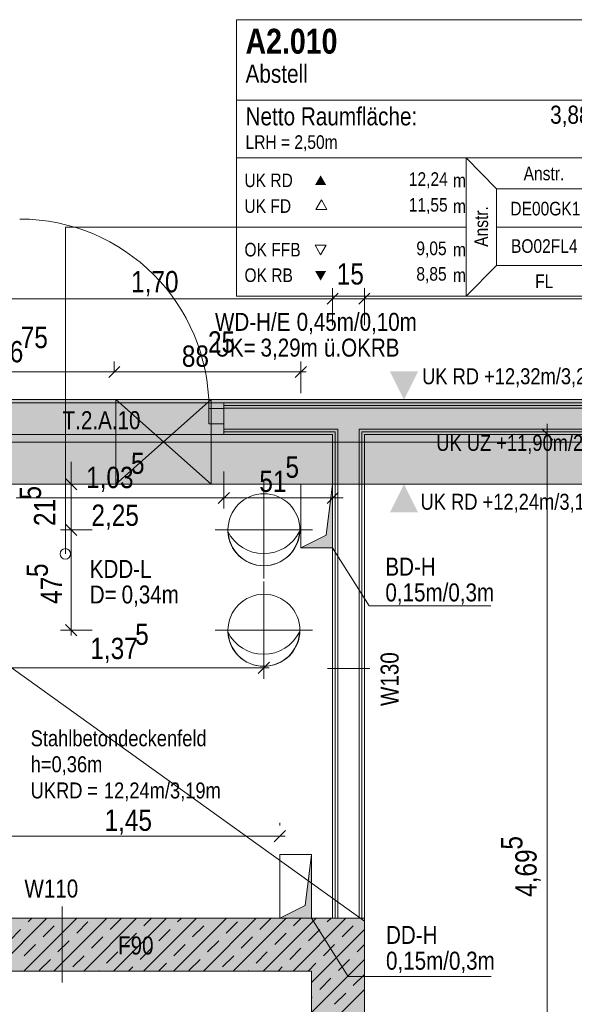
# Model space of a CAD drawing. Extents: x -620 to 3480, y 62 to 1102.
# Tile 63 of 256: x -455 to -402, y 713 to 806. Entities that reach past the tile are written whole.
import ezdxf
from ezdxf.lldxf.tags import DXFTag

# ---------------------------------------------------------------- set-up
doc = ezdxf.new("R2010")
doc.units = 0
doc.layers.get('0').update_dxf_attribs({"lineweight": 13})
for name, color, linetype, lineweight, true_color in [('00 -Bauelemente -Dämmung innen', 7, 'Continuous', 9, 0xff7fe6), ('00 -Bauelemente -Gipskarton', 7, 'Continuous', 9, 0xff7fe6), ('00_Beschriftung UZ', 3, 'Continuous', 13, 0x00ff00), ('30 -34 Innenwände- 1 tragend', 7, 'Continuous', 13, 0xdd0806), ('30 -34 Innenwände- 11 Durchbruch', 4, 'Continuous', 9, 0x00ffff), ('30 -34 Innenwände- 2 nichttragend', 7, 'Continuous', 18, 0xff7fe6), ('30 -34 Innenwände- 4 Türen_Fenster', 7, 'Continuous', 15, 0x9955ff), ('30 -35 Decken- 1 Konstruktion-Träger- Stahlbeton', 7, 'grob-A06G9SLJ8I', 13, 0x33aa00), ('30 -35 Decken- 11 Bodendurchbruch', 7, 'Continuous', 15, 0x599559), ('30 -35 Decken- 11 Durchbruch', 5, 'Continuous', 15, 0x0000ff), ('70 -72 Beschriftung- 1 Beschriftung allgemein', 7, 'Continuous', 9, 0xff6633), ('70 -75 Raumstempel- 1 Raumstempel', 1, 'Continuous', 50, 0xff0000), ('70 -75 Raumstempel-2 Verweislinie', 1, 'Continuous', 9, 0xff0000), ('70 -76 Bemaßung- 2 Allgemein', 9, 'Continuous', 5, 0x808080), ('iwb_Schraffur_F90_feuerbestaendig', 1, 'Continuous', 13, 0xff0000), ('iwb_Schraffur_Unterzug', 7, 'Continuous', 5, 0xffffcc)]:
    doc.layers.add(name, color=color, linetype=linetype, lineweight=lineweight, true_color=true_color)
for name, color, linetype, lineweight in [('70 -71 Achsen- 1 Gebäudeachsen', 7, 'STRICHPUNKT2-A06G9SLK8I', 18), ('70 -75 Raumstempel- 3 Wandstempel', 7, 'Continuous', 50), ('Keine', 7, 'Continuous', 9)]:
    doc.layers.add(name, color=color, linetype=linetype, lineweight=lineweight)
doc.styles.get("Standard").update_dxf_attribs({"font": 'ARIALN.TTF'})
tags = doc.linetypes.add('grob-A06G9SLJ8I', pattern=[14, 3, -8, 3]).pattern_tags.tags
tags[8:9] = [DXFTag(74, 4), DXFTag(75, 0), DXFTag(340, '0'), DXFTag(46, 0.0), DXFTag(50, 0.0), DXFTag(44, 0.0), DXFTag(45, 0.0)]
tags[6:7] = [DXFTag(74, 4), DXFTag(75, 0), DXFTag(340, '0'), DXFTag(46, 0.0), DXFTag(50, 0.0), DXFTag(44, 0.0), DXFTag(45, 0.0)]
tags[4:5] = [DXFTag(74, 4), DXFTag(75, 0), DXFTag(340, '0'), DXFTag(46, 0.0), DXFTag(50, 0.0), DXFTag(44, 0.0), DXFTag(45, 0.0)]
tags = doc.linetypes.add('STRICHPUNKT2-A06G9SLK8I', pattern=[12.7, 6.35, -3.175, 0, -3.175]).pattern_tags.tags
tags[10:11] = [DXFTag(74, 4), DXFTag(75, 0), DXFTag(340, '0'), DXFTag(46, 0.0), DXFTag(50, 0.0), DXFTag(44, 0.0), DXFTag(45, 0.0)]
tags[8:9] = [DXFTag(74, 4), DXFTag(75, 0), DXFTag(340, '0'), DXFTag(46, 0.0), DXFTag(50, 0.0), DXFTag(44, 0.0), DXFTag(45, 0.0)]
tags[6:7] = [DXFTag(74, 4), DXFTag(75, 0), DXFTag(340, '0'), DXFTag(46, 0.0), DXFTag(50, 0.0), DXFTag(44, 0.0), DXFTag(45, 0.0)]
tags[4:5] = [DXFTag(74, 4), DXFTag(75, 0), DXFTag(340, '0'), DXFTag(46, 0.0), DXFTag(50, 0.0), DXFTag(44, 0.0), DXFTag(45, 0.0)]

# ---------------------------------------------------------------- blocks, each defined once
blk = doc.blocks.new('Referenz-A06G9SLM8I')
at = {"layer": '00 -Bauelemente -Dämmung innen', "color": 0, "linetype": 'Continuous', "lineweight": -2, "ltscale": 0.13}
for p, q in [((-435.304, 769.104), (-326.004, 769.104)), ((-435.304, 767.104), (-424.504, 767.104)), ((-424.504, 720.904), (-424.504, 767.104)), ((-422.504, 767.104), (-326.004, 767.104)), ((-422.504, 720.904), (-422.504, 767.104))]:
    blk.add_line(p, q, dxfattribs=at)
at = {"layer": '00 -Bauelemente -Gipskarton', "color": 0, "linetype": 'Continuous', "lineweight": -2, "ltscale": 0.13}
for p, q in [((-435.304, 769.604), (-326.004, 769.604)), ((-435.304, 769.354), (-326.004, 769.354)), ((-435.304, 769.104), (-326.004, 769.104)), ((-435.304, 767.104), (-424.504, 767.104)), ((-435.304, 766.854), (-424.754, 766.854)), ((-424.754, 720.904), (-424.754, 766.854)), ((-424.504, 720.904), (-424.504, 767.104)), ((-422.504, 720.904), (-422.504, 767.104)), ((-422.504, 767.104), (-326.004, 767.104)), ((-422.254, 720.904), (-422.254, 766.854)), ((-422.254, 766.854), (-326.004, 766.854)), ((-435.304, 766.604), (-425.004, 766.604)), ((-425.004, 720.904), (-425.004, 766.604)), ((-422.004, 720.904), (-422.004, 766.604)), ((-422.004, 766.604), (-326.004, 766.604))]:
    blk.add_line(p, q, dxfattribs=at)
at = {"layer": '00_Beschriftung UZ', "color": 0, "lineweight": -2}
for points in [[(-419.592, 772.575), (-418.26, 769.904), (-416.922, 772.573)], [(-419.592, 767.234), (-418.26, 769.904), (-416.922, 767.235)], [(-419.592, 764.575), (-418.26, 761.904), (-416.922, 764.573)], [(-419.592, 759.234), (-418.26, 761.904), (-416.922, 759.235)]]:
    blk.add_solid(points, dxfattribs=at)
at = {"layer": '30 -34 Innenwände- 1 tragend', "color": 0, "lineweight": -2}
for p, q in [((-464.004, 720.904), (-422.004, 720.904)), ((-457.03, 715.904), (-452.03, 720.904)), ((-457.03, 715.904), (-452.03, 720.904)), ((-454.201, 715.904), (-449.201, 720.904)), ((-454.201, 715.904), (-449.201, 720.904)), ((-453.81, 720.538), (-453.444, 720.904)), ((-453.81, 720.538), (-453.444, 720.904)), ((-452.396, 719.124), (-451.335, 720.184)), ((-452.396, 719.124), (-451.335, 720.184)), ((-451.373, 715.904), (-446.373, 720.904)), ((-451.373, 715.904), (-446.373, 720.904)), ((-450.628, 720.891), (-450.615, 720.904)), ((-450.628, 720.891), (-450.615, 720.904)), ((-449.214, 719.477), (-448.153, 720.538)), ((-449.214, 719.477), (-448.153, 720.538)), ((-448.544, 715.904), (-443.544, 720.904)), ((-448.544, 715.904), (-443.544, 720.904)), ((-446.032, 719.831), (-444.971, 720.891)), ((-446.032, 719.831), (-444.971, 720.891)), ((-445.716, 715.904), (-440.716, 720.904)), ((-445.716, 715.904), (-440.716, 720.904)), ((-442.887, 715.904), (-437.887, 720.904)), ((-442.887, 715.904), (-437.887, 720.904)), ((-442.85, 720.184), (-442.13, 720.904)), ((-442.85, 720.184), (-442.13, 720.904)), ((-440.059, 715.904), (-435.059, 720.904)), ((-440.059, 715.904), (-435.059, 720.904)), ((-439.668, 720.538), (-439.302, 720.904)), ((-439.668, 720.538), (-439.302, 720.904)), ((-438.254, 719.124), (-437.193, 720.184)), ((-438.254, 719.124), (-437.193, 720.184)), ((-437.231, 715.904), (-432.231, 720.904)), ((-437.231, 715.904), (-432.231, 720.904)), ((-436.486, 720.891), (-436.473, 720.904)), ((-436.486, 720.891), (-436.473, 720.904)), ((-435.072, 719.477), (-434.011, 720.538)), ((-435.072, 719.477), (-434.011, 720.538)), ((-434.402, 715.904), (-429.402, 720.904)), ((-434.402, 715.904), (-429.402, 720.904)), ((-431.89, 719.831), (-430.829, 720.891)), ((-431.89, 719.831), (-430.829, 720.891)), ((-431.574, 715.904), (-426.574, 720.904)), ((-431.574, 715.904), (-426.574, 720.904)), ((-428.745, 715.904), (-423.745, 720.904)), ((-428.745, 715.904), (-423.745, 720.904)), ((-428.708, 720.184), (-427.988, 720.904)), ((-428.708, 720.184), (-427.988, 720.904)), ((-425.526, 720.538), (-425.159, 720.904)), ((-425.526, 720.538), (-425.159, 720.904)), ((-424.112, 719.124), (-423.051, 720.184)), ((-424.112, 719.124), (-423.051, 720.184)), ((-422.344, 720.891), (-422.331, 720.904)), ((-422.344, 720.891), (-422.331, 720.904)), ((-422.004, 720.904), (-422.004, 658.904)), ((-455.578, 718.77), (-454.517, 719.831)), ((-455.578, 718.77), (-454.517, 719.831)), ((-444.618, 718.417), (-443.557, 719.477)), ((-444.618, 718.417), (-443.557, 719.477)), ((-441.436, 718.77), (-440.375, 719.831)), ((-441.436, 718.77), (-440.375, 719.831)), ((-430.476, 718.417), (-429.415, 719.477)), ((-430.476, 718.417), (-429.415, 719.477)), ((-427.294, 718.77), (-426.233, 719.831)), ((-427.294, 718.77), (-426.233, 719.831)), ((-427.004, 714.817), (-422.004, 719.817)), ((-427.004, 714.817), (-422.004, 719.817)), ((-454.164, 717.356), (-453.103, 718.417)), ((-454.164, 717.356), (-453.103, 718.417)), ((-450.982, 717.709), (-449.921, 718.77)), ((-450.982, 717.709), (-449.921, 718.77)), ((-447.8, 718.063), (-446.739, 719.124)), ((-447.8, 718.063), (-446.739, 719.124)), ((-440.021, 717.356), (-438.961, 718.417)), ((-440.021, 717.356), (-438.961, 718.417)), ((-436.839, 717.709), (-435.779, 718.77)), ((-436.839, 717.709), (-435.779, 718.77)), ((-433.658, 718.063), (-432.597, 719.124)), ((-433.658, 718.063), (-432.597, 719.124)), ((-425.879, 717.356), (-424.819, 718.417)), ((-425.879, 717.356), (-424.819, 718.417)), ((-422.697, 717.709), (-422.004, 718.403)), ((-422.697, 717.709), (-422.004, 718.403)), ((-449.567, 716.295), (-448.507, 717.356)), ((-449.567, 716.295), (-448.507, 717.356)), ((-446.385, 716.649), (-445.325, 717.709)), ((-446.385, 716.649), (-445.325, 717.709)), ((-443.203, 717.002), (-442.143, 718.063)), ((-443.203, 717.002), (-442.143, 718.063)), ((-435.425, 716.295), (-434.365, 717.356)), ((-435.425, 716.295), (-434.365, 717.356)), ((-432.243, 716.649), (-431.183, 717.709)), ((-432.243, 716.649), (-431.183, 717.709)), ((-429.061, 717.002), (-428.001, 718.063)), ((-429.061, 717.002), (-428.001, 718.063)), ((-452.749, 715.942), (-451.689, 717.002)), ((-452.749, 715.942), (-451.689, 717.002)), ((-441.473, 715.904), (-440.729, 716.649)), ((-441.473, 715.904), (-440.729, 716.649)), ((-438.607, 715.942), (-437.547, 717.002)), ((-438.607, 715.942), (-437.547, 717.002)), ((-427.331, 715.904), (-426.586, 716.649)), ((-427.331, 715.904), (-426.586, 716.649)), ((-427.004, 711.989), (-422.004, 716.989)), ((-427.004, 711.989), (-422.004, 716.989)), ((-424.465, 715.942), (-423.404, 717.002)), ((-424.465, 715.942), (-423.404, 717.002)), ((-459.004, 715.904), (-427.004, 715.904)), ((-447.13, 715.904), (-447.093, 715.942)), ((-447.13, 715.904), (-447.093, 715.942)), ((-444.302, 715.904), (-443.911, 716.295)), ((-444.302, 715.904), (-443.911, 716.295)), ((-432.988, 715.904), (-432.95, 715.942)), ((-432.988, 715.904), (-432.95, 715.942)), ((-430.159, 715.904), (-429.768, 716.295)), ((-430.159, 715.904), (-429.768, 716.295)), ((-427.004, 715.904), (-427.004, 663.904)), ((-423.051, 714.527), (-422.004, 715.574)), ((-423.051, 714.527), (-422.004, 715.574)), ((-426.233, 714.174), (-425.172, 715.235)), ((-426.233, 714.174), (-425.172, 715.235)), ((-427.004, 709.16), (-422.004, 714.16)), ((-427.004, 709.16), (-422.004, 714.16)), ((-424.819, 712.76), (-423.758, 713.82)), ((-424.819, 712.76), (-423.758, 713.82)), ((-427.004, 713.403), (-426.94, 713.467)), ((-427.004, 713.403), (-426.94, 713.467))]:
    blk.add_line(p, q, dxfattribs=at)
at = {"layer": '30 -34 Innenwände- 1 tragend', "color": 0, "linetype": 'Continuous', "lineweight": -2, "ltscale": 0.13}
for p, q in [((-458.704, 720.904), (-422.004, 720.904)), ((-422.004, 720.904), (-422.004, 658.904)), ((-459.004, 715.904), (-427.004, 715.904)), ((-427.004, 715.904), (-427.004, 663.904))]:
    blk.add_line(p, q, dxfattribs=at)
at = {"layer": '30 -34 Innenwände- 11 Durchbruch', "color": 0, "linetype": 'Continuous', "lineweight": -2, "ltscale": 0.13}
for p, q in [((-445.504, 769.902), (-436.504, 769.902)), ((-436.504, 769.902), (-445.504, 761.902)), ((-436.504, 761.902), (-445.504, 769.902)), ((-445.504, 761.902), (-445.504, 769.902)), ((-445.504, 769.902), (-436.504, 761.902)), ((-436.504, 769.902), (-445.504, 761.902)), ((-436.504, 761.902), (-436.504, 769.902)), ((-445.504, 761.902), (-436.504, 761.902))]:
    blk.add_line(p, q, dxfattribs=at)
at = {"layer": '30 -34 Innenwände- 11 Durchbruch', "color": 0, "lineweight": -2}
for points in [[(-445.504, 761.902), (-445.504, 769.902), (-441.004, 765.902)], [(-436.504, 761.902), (-441.004, 765.902), (-436.504, 769.902)]]:
    blk.add_solid(points, dxfattribs=at)
at = {"layer": '30 -34 Innenwände- 2 nichttragend', "color": 0, "linetype": 'Continuous', "lineweight": -2, "ltscale": 0.13}
for p, q in [((-435.304, 769.354), (-435.304, 769.604)), ((-435.304, 769.604), (-326.004, 769.604)), ((-435.304, 766.604), (-435.304, 769.354)), ((-435.304, 769.104), (-435.304, 769.354)), ((-435.304, 767.104), (-435.304, 769.104)), ((-435.304, 766.854), (-435.304, 767.104)), ((-435.304, 766.604), (-435.304, 766.854)), ((-435.304, 766.604), (-425.004, 766.604)), ((-425.004, 720.904), (-425.004, 766.604)), ((-422.004, 720.904), (-422.004, 766.604)), ((-422.004, 766.604), (-326.004, 766.604))]:
    blk.add_line(p, q, dxfattribs=at)
at = {"layer": '30 -34 Innenwände- 4 Türen_Fenster', "color": 0, "linetype": 'grob-A06G9SLJ8I', "lineweight": -2, "ltscale": 0.13}
for p, q in [((-456.004, 769.604), (-435.304, 769.604)), ((-456.004, 766.604), (-435.304, 766.604))]:
    blk.add_line(p, q, dxfattribs=at)
at = {"layer": '30 -34 Innenwände- 4 Türen_Fenster', "color": 0, "linetype": 'Continuous', "lineweight": -2, "ltscale": 0.13}
for p, q in [((-436.704, 767.604), (-436.704, 769.064)), ((-436.704, 769.064), (-435.304, 769.064)), ((-435.304, 769.064), (-435.304, 767.604)), ((-435.304, 767.604), (-436.704, 767.604))]:
    blk.add_line(p, q, dxfattribs=at)
at = {"layer": '30 -34 Innenwände- 4 Türen_Fenster', "color": 0, "linetype": 'grob-A06G9SLJ8I', "lineweight": -2, "ltscale": 0.13}
blk.add_ellipse((-454.604, 769.064), major_axis=(17.9, 0), ratio=1, start_param=0, end_param=1.570796, dxfattribs=at)
at = {"layer": '30 -35 Decken- 1 Konstruktion-Träger- Stahlbeton', "color": 0, "lineweight": -2}
for p, q in [((3.996, 769.904), (-554.534, 769.904)), ((3.996, 761.904), (-554.534, 761.904))]:
    blk.add_line(p, q, dxfattribs=at)
at = {"layer": '30 -35 Decken- 11 Bodendurchbruch', "color": 0, "linetype": 'Continuous', "lineweight": -2, "ltscale": 0.13}
for p, q in [((-428.004, 755.904), (-428.004, 761.904)), ((-428.004, 761.904), (-425.004, 761.904)), ((-425.004, 761.904), (-425.604, 757.104)), ((-425.004, 761.904), (-425.604, 757.104)), ((-425.004, 755.904), (-425.004, 761.904)), ((-425.604, 757.104), (-428.004, 755.904)), ((-425.604, 757.104), (-428.004, 755.904)), ((-428.004, 755.904), (-425.004, 755.904)), ((-425.004, 755.904), (-421.544, 750.403)), ((-421.544, 750.403), (-410.033, 750.403))]:
    blk.add_line(p, q, dxfattribs=at)
at = {"layer": '30 -35 Decken- 11 Bodendurchbruch', "color": 0, "lineweight": -2}
for points in [[(-425.004, 755.904), (-425.604, 757.104), (-425.004, 761.904)], [(-425.604, 755.904), (-428.004, 755.904), (-425.604, 757.104)], [(-425.604, 755.904), (-425.604, 757.104), (-425.004, 755.904)]]:
    blk.add_solid(points, dxfattribs=at)
at = {"layer": '30 -35 Decken- 11 Durchbruch', "color": 0, "linetype": 'grob-A06G9SLJ8I', "lineweight": -2, "ltscale": 0.13}
for p, q in [((-431.504, 762.204), (-431.504, 753.004)), ((-436.104, 757.604), (-426.904, 757.604)), ((-431.504, 752.704), (-431.504, 743.504)), ((-436.104, 748.104), (-426.904, 748.104))]:
    blk.add_line(p, q, dxfattribs=at)
at = {"layer": '30 -35 Decken- 11 Durchbruch', "color": 0, "linetype": 'Continuous', "lineweight": -2, "ltscale": 0.13}
for p, q in [((-433.908, 760.008), (-433.661, 760.232)), ((-433.661, 760.232), (-433.393, 760.431)), ((-433.393, 760.431), (-433.107, 760.603)), ((-433.107, 760.603), (-432.805, 760.745)), ((-432.805, 760.745), (-432.491, 760.858)), ((-432.491, 760.858), (-432.167, 760.939)), ((-432.167, 760.939), (-431.837, 760.988)), ((-431.837, 760.988), (-431.504, 761.004)), ((-431.504, 761.004), (-431.171, 760.988)), ((-431.171, 760.988), (-430.841, 760.939)), ((-430.841, 760.939), (-430.517, 760.858)), ((-430.517, 760.858), (-430.203, 760.745)), ((-430.203, 760.745), (-429.901, 760.603)), ((-429.901, 760.603), (-429.615, 760.431)), ((-429.615, 760.431), (-429.347, 760.232)), ((-429.347, 760.232), (-429.1, 760.008)), ((-434.503, 759.207), (-434.331, 759.493)), ((-434.331, 759.493), (-434.132, 759.761)), ((-434.132, 759.761), (-433.908, 760.008)), ((-429.1, 760.008), (-428.876, 759.761)), ((-428.876, 759.761), (-428.677, 759.493)), ((-428.677, 759.493), (-428.506, 759.207)), ((-434.839, 758.268), (-434.758, 758.591)), ((-434.758, 758.591), (-434.645, 758.905)), ((-434.645, 758.905), (-434.503, 759.207)), ((-428.506, 759.207), (-428.363, 758.905)), ((-428.363, 758.905), (-428.25, 758.591)), ((-428.25, 758.591), (-428.169, 758.268)), ((-434.904, 757.604), (-434.888, 757.938)), ((-434.888, 757.271), (-434.904, 757.604)), ((-434.888, 757.938), (-434.839, 758.268)), ((-428.169, 758.268), (-428.12, 757.938)), ((-428.12, 757.938), (-428.104, 757.604)), ((-428.104, 757.604), (-428.12, 757.271)), ((-434.839, 756.941), (-434.888, 757.271)), ((-434.758, 756.617), (-434.839, 756.941)), ((-434.645, 756.303), (-434.758, 756.617)), ((-428.25, 756.617), (-428.363, 756.303)), ((-428.169, 756.941), (-428.25, 756.617)), ((-428.12, 757.271), (-428.169, 756.941)), ((-434.503, 756.001), (-434.645, 756.303)), ((-434.331, 755.715), (-434.503, 756.001)), ((-434.132, 755.447), (-434.331, 755.715)), ((-428.677, 755.715), (-428.876, 755.447)), ((-428.506, 756.001), (-428.677, 755.715)), ((-428.363, 756.303), (-428.506, 756.001)), ((-433.908, 755.2), (-434.132, 755.447)), ((-433.661, 754.976), (-433.908, 755.2)), ((-433.393, 754.777), (-433.661, 754.976)), ((-433.107, 754.606), (-433.393, 754.777)), ((-432.805, 754.463), (-433.107, 754.606)), ((-429.901, 754.606), (-430.203, 754.463)), ((-429.615, 754.777), (-429.901, 754.606)), ((-429.347, 754.976), (-429.615, 754.777)), ((-429.1, 755.2), (-429.347, 754.976)), ((-428.876, 755.447), (-429.1, 755.2)), ((-432.491, 754.351), (-432.805, 754.463)), ((-432.167, 754.27), (-432.491, 754.351)), ((-431.837, 754.221), (-432.167, 754.27)), ((-431.504, 754.204), (-431.837, 754.221)), ((-431.171, 754.221), (-431.504, 754.204)), ((-430.841, 754.27), (-431.171, 754.221)), ((-430.517, 754.351), (-430.841, 754.27)), ((-430.203, 754.463), (-430.517, 754.351)), ((-433.661, 750.732), (-433.393, 750.931)), ((-433.393, 750.931), (-433.107, 751.103)), ((-433.107, 751.103), (-432.805, 751.245)), ((-432.805, 751.245), (-432.491, 751.358)), ((-432.491, 751.358), (-432.167, 751.439)), ((-432.167, 751.439), (-431.837, 751.488)), ((-431.837, 751.488), (-431.504, 751.504)), ((-431.504, 751.504), (-431.171, 751.488)), ((-431.171, 751.488), (-430.841, 751.439)), ((-430.841, 751.439), (-430.517, 751.358)), ((-430.517, 751.358), (-430.203, 751.245)), ((-430.203, 751.245), (-429.901, 751.103)), ((-429.901, 751.103), (-429.615, 750.931)), ((-429.615, 750.931), (-429.347, 750.732)), ((-434.503, 749.707), (-434.331, 749.993)), ((-434.331, 749.993), (-434.132, 750.261)), ((-434.132, 750.261), (-433.908, 750.508)), ((-433.908, 750.508), (-433.661, 750.732)), ((-429.347, 750.732), (-429.1, 750.508)), ((-429.1, 750.508), (-428.876, 750.261)), ((-428.876, 750.261), (-428.677, 749.993)), ((-428.677, 749.993), (-428.506, 749.707)), ((-434.839, 748.768), (-434.758, 749.091)), ((-434.758, 749.091), (-434.645, 749.405)), ((-434.645, 749.405), (-434.503, 749.707)), ((-428.506, 749.707), (-428.363, 749.405)), ((-428.363, 749.405), (-428.25, 749.091)), ((-428.25, 749.091), (-428.169, 748.768)), ((-434.904, 748.104), (-434.888, 748.438)), ((-434.888, 747.771), (-434.904, 748.104)), ((-434.888, 748.438), (-434.839, 748.768)), ((-428.169, 748.768), (-428.12, 748.438)), ((-428.12, 748.438), (-428.104, 748.104)), ((-428.104, 748.104), (-428.12, 747.771)), ((-434.839, 747.441), (-434.888, 747.771)), ((-434.758, 747.117), (-434.839, 747.441)), ((-428.169, 747.441), (-428.25, 747.117)), ((-428.12, 747.771), (-428.169, 747.441)), ((-434.645, 746.803), (-434.758, 747.117)), ((-434.503, 746.501), (-434.645, 746.803)), ((-434.331, 746.215), (-434.503, 746.501)), ((-434.132, 745.947), (-434.331, 746.215)), ((-428.677, 746.215), (-428.876, 745.947)), ((-428.506, 746.501), (-428.677, 746.215)), ((-428.363, 746.803), (-428.506, 746.501)), ((-428.25, 747.117), (-428.363, 746.803)), ((-433.908, 745.7), (-434.132, 745.947)), ((-433.661, 745.476), (-433.908, 745.7)), ((-433.393, 745.277), (-433.661, 745.476)), ((-433.107, 745.106), (-433.393, 745.277)), ((-429.615, 745.277), (-429.901, 745.106)), ((-429.347, 745.476), (-429.615, 745.277)), ((-429.1, 745.7), (-429.347, 745.476)), ((-428.876, 745.947), (-429.1, 745.7)), ((-432.805, 744.963), (-433.107, 745.106)), ((-432.491, 744.851), (-432.805, 744.963)), ((-432.167, 744.77), (-432.491, 744.851)), ((-431.837, 744.721), (-432.167, 744.77)), ((-431.504, 744.704), (-431.837, 744.721)), ((-431.171, 744.721), (-431.504, 744.704)), ((-430.841, 744.77), (-431.171, 744.721)), ((-430.517, 744.851), (-430.841, 744.77)), ((-430.203, 744.963), (-430.517, 744.851)), ((-429.901, 745.106), (-430.203, 744.963)), ((-430.004, 720.904), (-430.004, 726.904)), ((-430.004, 726.904), (-427.004, 726.904)), ((-427.004, 726.904), (-427.604, 722.104)), ((-427.004, 726.904), (-427.604, 722.104)), ((-427.004, 720.904), (-427.004, 726.904)), ((-427.604, 722.104), (-430.004, 720.904)), ((-427.604, 722.104), (-430.004, 720.904)), ((-430.004, 720.904), (-427.004, 720.904)), ((-427.004, 720.904), (-423.544, 715.403)), ((-423.544, 715.403), (-410.028, 715.403))]:
    blk.add_line(p, q, dxfattribs=at)
for centre, major_axis, end_param in [((-431.53, 759.131), (-3.397, -1.684), 2.218307), ((-431.532, 757.601), (-3.395, -0.154), 3.047944), ((-431.53, 749.629), (-3.397, -1.684), 2.218307), ((-431.532, 748.1), (-3.395, -0.154), 3.047944)]:
    blk.add_ellipse(centre, major_axis=major_axis, ratio=1, start_param=0, end_param=end_param, dxfattribs=at)
at = {"layer": '30 -35 Decken- 11 Durchbruch', "color": 0, "lineweight": -2}
for points in [[(-427.004, 720.904), (-427.604, 722.104), (-427.004, 726.904)], [(-427.604, 720.904), (-430.004, 720.904), (-427.604, 722.104)], [(-427.604, 720.904), (-427.604, 722.104), (-427.004, 720.904)]]:
    blk.add_solid(points, dxfattribs=at)
at = {"layer": '70 -71 Achsen- 1 Gebäudeachsen', "color": 0, "linetype": 'STRICHPUNKT2-A06G9SLK8I', "lineweight": -2, "ltscale": 0.13}
blk.add_line((-554.534, 765.884), (92.907, 765.884), dxfattribs=at)
at = {"layer": '70 -72 Beschriftung- 1 Beschriftung allgemein', "color": 0, "linetype": 'grob-A06G9SLJ8I', "lineweight": -2, "ltscale": 0.13}
blk.add_line((-490.704, 769.904), (-422.004, 720.604), dxfattribs=at)
at = {"layer": '70 -75 Raumstempel- 1 Raumstempel', "color": 0, "lineweight": -2}
for p, q in [((-434.11, 805.801), (-434.11, 779.662)), ((-397.786, 805.801), (-434.11, 805.801)), ((-397.786, 798.206), (-434.11, 798.206)), ((-434.11, 792.732), (-412.381, 792.732)), ((-409.498, 789.834), (-412.381, 792.732)), ((-397.786, 792.732), (-412.381, 792.732)), ((-412.381, 792.732), (-412.381, 779.662)), ((-409.498, 782.559), (-409.498, 789.834)), ((-409.498, 789.834), (-400.669, 789.834)), ((-426.072, 788.771), (-426.596, 787.865)), ((-425.549, 787.865), (-426.072, 788.771)), ((-426.596, 787.865), (-425.549, 787.865)), ((-434.11, 786.197), (-412.381, 786.197)), ((-400.669, 786.197), (-409.498, 786.197)), ((-426.144, 783.592), (-426.667, 784.498)), ((-426.667, 784.498), (-425.621, 784.498)), ((-425.621, 784.498), (-426.144, 783.592)), ((-409.498, 782.559), (-412.381, 779.662)), ((-409.498, 782.559), (-400.669, 782.559)), ((-397.786, 779.662), (-434.11, 779.662))]:
    blk.add_line(p, q, dxfattribs=at)
for points in [[(-425.621, 790.186), (-426.144, 791.093), (-426.667, 790.186)], [(-425.621, 782.056), (-426.144, 781.15), (-426.667, 782.056)]]:
    blk.add_solid(points, dxfattribs=at)
at = {"layer": '70 -75 Raumstempel- 3 Wandstempel', "color": 0, "linetype": 'Continuous', "lineweight": -2, "ltscale": 0.13}
blk.add_line((-421.504, 744.504), (-425.504, 744.504), dxfattribs=at)
at = {"layer": '70 -75 Raumstempel-2 Verweislinie', "color": 0, "linetype": 'Continuous', "lineweight": -2, "ltscale": 0.13}
for p, q in [((-450.284, 786.197), (-450.284, 755.322)), ((-434.11, 786.197), (-450.284, 786.197))]:
    blk.add_line(p, q, dxfattribs=at)
at = {"layer": '70 -75 Raumstempel-2 Verweislinie', "color": 0, "linetype": 'ByBlock', "lineweight": -2, "ltscale": 0.13}
blk.add_circle((-450.284, 755.322), 0.5, dxfattribs=at)
at = {"layer": '70 -76 Bemaßung- 2 Allgemein', "color": 0, "linetype": 'Continuous', "lineweight": -2, "ltscale": 0.13}
for p, q in [((-424.474, 779.968), (-425.535, 778.907)), ((-424.474, 779.968), (-425.535, 778.907)), ((-425.004, 776.938), (-425.004, 780.438)), ((-425.004, 776.938), (-425.004, 780.438)), ((-422.535, 778.907), (-421.474, 779.968)), ((-422.535, 778.907), (-421.474, 779.968)), ((-422.004, 776.938), (-422.004, 780.438)), ((-422.004, 776.938), (-422.004, 780.438)), ((-426.064, 779.438), (-457.944, 779.438)), ((-426.064, 779.438), (-427.125, 779.438)), ((-424.004, 779.438), (-426.064, 779.438)), ((-424.004, 779.438), (-426.064, 779.438)), ((-422.004, 779.438), (-425.004, 779.438)), ((-423.004, 779.438), (-420.944, 779.438)), ((-423.004, 779.438), (-420.944, 779.438)), ((-420.944, 779.438), (-419.883, 779.438)), ((-369.464, 779.438), (-420.944, 779.438)), ((-445.654, 772.604), (-445.654, 773.514)), ((-445.654, 772.604), (-445.654, 773.514)), ((-428.004, 770.514), (-428.004, 773.514)), ((-446.714, 772.514), (-481.944, 772.514)), ((-445.154, 772.514), (-446.714, 772.514)), ((-445.124, 773.044), (-446.185, 771.983)), ((-446.185, 771.983), (-445.124, 773.044)), ((-446.154, 772.514), (-444.594, 772.514)), ((-429.064, 772.514), (-444.594, 772.514)), ((-427.504, 772.514), (-429.064, 772.514)), ((-427.474, 773.044), (-428.535, 771.983)), ((-404.704, 767.604), (-404.704, 765.544)), ((-405.235, 767.135), (-404.174, 766.074)), ((-402.204, 766.604), (-405.704, 766.604)), ((-404.704, 765.544), (-404.704, 673.765)), ((-449.736, 762.965), (-449.736, 764.025)), ((-449.736, 761.404), (-449.736, 762.965)), ((-435.304, 763.104), (-435.304, 759.604)), ((-435.304, 763.104), (-435.304, 759.604)), ((-425.004, 763.104), (-425.004, 759.604)), ((-449.205, 761.374), (-450.266, 762.435)), ((-447.736, 761.904), (-450.736, 761.904)), ((-449.736, 757.604), (-449.736, 761.904)), ((-435.835, 760.074), (-434.774, 761.135)), ((-434.774, 761.135), (-435.835, 760.074)), ((-424.474, 761.135), (-425.535, 760.074)), ((-454.944, 760.604), (-436.364, 760.604)), ((-454.944, 760.604), (-453.883, 760.604)), ((-434.304, 760.604), (-436.364, 760.604)), ((-436.304, 760.604), (-434.244, 760.604)), ((-434.244, 760.604), (-426.064, 760.604)), ((-424.004, 760.604), (-426.064, 760.604)), ((-447.736, 757.604), (-450.736, 757.604)), ((-447.736, 757.604), (-450.736, 757.604)), ((-450.266, 758.135), (-449.205, 757.074)), ((-450.266, 758.135), (-449.205, 757.074)), ((-449.736, 758.104), (-449.736, 756.544)), ((-449.736, 758.104), (-449.736, 756.544)), ((-449.736, 756.544), (-449.736, 755.483)), ((-449.736, 749.165), (-449.736, 756.544)), ((-449.736, 747.604), (-449.736, 749.165)), ((-447.736, 748.104), (-450.736, 748.104)), ((-449.205, 747.574), (-450.266, 748.635)), ((-432.564, 744.545), (-457.944, 744.545)), ((-431.004, 744.545), (-432.564, 744.545)), ((-430.974, 745.076), (-432.035, 744.015)), ((-431.504, 745.102), (-431.504, 743.545)), ((-430.004, 729.904), (-430.004, 729.647)), ((-457.944, 728.647), (-431.064, 728.647)), ((-429.504, 728.647), (-431.064, 728.647)), ((-429.474, 729.178), (-430.535, 728.117))]:
    blk.add_line(p, q, dxfattribs=at)
at = {"layer": 'Keine', "color": 0, "lineweight": -2}
blk.add_line((-450.593, 721.989), (-450.593, 714.819), dxfattribs=at)
at = {"layer": '00_Beschriftung UZ', "color": 0, "linetype": 'ByBlock', "lineweight": -2, "ltscale": 0.13, "char_height": 1.51033, "attachment_point": 1}
for s, insert in [('{\\fArial Narrow;UK RD +12,32m/3,27m}', (-416.546, 772.862)), ('{\\fArial Narrow;UK UZ +11,90m/2,85m}', (-415.204, 766.567)), ('{\\fArial Narrow;UK RD +12,24m/3,19m}', (-416.688, 761.004))]:
    blk.add_mtext(s, dxfattribs=dict(at, insert=insert))
at = {"layer": '30 -34 Innenwände- 11 Durchbruch', "color": 0, "linetype": 'Continuous', "lineweight": -2, "ltscale": 0.13, "char_height": 1.7, "attachment_point": 1}
for s, insert in [('{\\fArial Narrow;WD-H/E}', (-436.136, 778.099)), ('{\\fArial Narrow;0,45m/0,10m}', (-428.409, 778.099)), ('{\\fArial Narrow;UK=}', (-436.136, 775.664)), ('{\\fArial Narrow;3,29m}', (-431.825, 775.664)), ('{\\fArial Narrow;ü.OKRB}', (-425.827, 775.664))]:
    blk.add_mtext(s, dxfattribs=dict(at, insert=insert))
at = {"layer": '30 -35 Decken- 11 Bodendurchbruch', "color": 0, "linetype": 'Continuous', "lineweight": -2, "ltscale": 0.13, "char_height": 1.7, "attachment_point": 1}
for s, insert in [('{\\fArial Narrow;BD-H}', (-420.017, 754.967)), ('{\\fArial Narrow;0,15m/0,3m}', (-420.017, 752.532))]:
    blk.add_mtext(s, dxfattribs=dict(at, insert=insert))
at = {"layer": '30 -35 Decken- 11 Durchbruch', "color": 0, "linetype": 'Continuous', "lineweight": -2, "ltscale": 0.13, "char_height": 1.7, "attachment_point": 1}
for s, insert in [('{\\fArial Narrow;KDD-L}', (-447.975, 754.746)), ('{\\fArial Narrow;D=}', (-447.975, 752.335)), ('{\\fArial Narrow;0,34m}', (-444.963, 752.335)), ('{\\fArial Narrow;DD-H}', (-419.958, 720.166)), ('{\\fArial Narrow;0,15m/0,3m}', (-419.958, 717.731))]:
    blk.add_mtext(s, dxfattribs=dict(at, insert=insert))
at = {"layer": '70 -72 Beschriftung- 1 Beschriftung allgemein', "color": 0, "linetype": 'Continuous', "lineweight": -2, "ltscale": 0.13, "char_height": 1.51033, "attachment_point": 1}
for s, insert in [('{\\fArial Narrow;Stahlbetondeckenfeld}', (-453.565, 738.652)), ('{\\fArial Narrow;h=0,36m}', (-453.565, 736.198)), ('{\\fArial Narrow;UKRD}', (-453.565, 733.723)), ('{\\fArial Narrow;=}', (-448.225, 733.723)), ('{\\fArial Narrow;12,24m/3,19m}', (-446.643, 733.723))]:
    blk.add_mtext(s, dxfattribs=dict(at, insert=insert))
at = {"layer": '70 -75 Raumstempel- 1 Raumstempel', "color": 0, "linetype": 'Continuous', "lineweight": -2, "ltscale": 0.13, "attachment_point": 1}
for s, insert, char_height, rotation in [('{\\fArial Narrow|b1|i0;A2.010}', (-433.243, 804.944), 2.3536, 0), ('{\\fArial Narrow;Abstell}', (-433.243, 801.551), 1.71171, 0), ('{\\fArial Narrow;Netto Raumfläche:}', (-433.243, 797.527), 1.71171, 0), ('{\\fArial Narrow;3,88m²}', (-404.437, 797.681), 1.71171, 0), ('{\\fArial Narrow;LRH = 2,50m}', (-433.243, 794.878), 1.28378, 0), ('{\\fArial Narrow;Anstr.}', (-406.942, 791.909), 1.28378, 0), ('{\\fArial Narrow;UK RD}', (-433.345, 791.266), 1.28378, 0), ('{\\fArial Narrow;12,24}', (-417.798, 791.381), 1.28378, 0), ('{\\fArial Narrow;m}', (-413.625, 791.256), 1.28378, 0), ('{\\fArial Narrow;UK FD}', (-433.345, 788.833), 1.28378, 0), ('{\\fArial Narrow;11,55}', (-417.81, 788.947), 1.28378, 0), ('{\\fArial Narrow;m}', (-413.625, 788.822), 1.28378, 0), ('{\\fArial Narrow;Anstr.}', (-411.594, 784.338), 1.28378, 90), ('{\\fArial Narrow;DE00GK1}', (-408.199, 788.59), 1.28378, 0), ('{\\fArial Narrow;OK FFB}', (-433.345, 784.713), 1.28378, 0), ('{\\fArial Narrow;9,05}', (-417.09, 784.839), 1.28378, 0), ('{\\fArial Narrow;m}', (-413.625, 784.713), 1.28378, 0), ('{\\fArial Narrow;BO02FL4}', (-408.139, 785.053), 1.28378, 0), ('{\\fArial Narrow;OK RB}', (-433.345, 782.299), 1.28378, 0), ('{\\fArial Narrow;8,85}', (-417.09, 782.425), 1.28378, 0), ('{\\fArial Narrow;m}', (-413.625, 782.299), 1.28378, 0), ('{\\fArial Narrow;FL}', (-405.852, 781.73), 1.28378, 0)]:
    blk.add_mtext(s, dxfattribs=dict(at, insert=insert, char_height=char_height, rotation=rotation))
at = {"layer": '70 -75 Raumstempel- 3 Wandstempel', "color": 0, "linetype": 'ByBlock', "lineweight": -2, "ltscale": 0.13, "insert": (-420.47, 740.942), "char_height": 1.7, "attachment_point": 1, "rotation": 90}
blk.add_mtext('{\\fArial Narrow;W130}', dxfattribs=at)
at = {"layer": '70 -75 Raumstempel- 3 Wandstempel', "color": 0, "linetype": 'ByBlock', "lineweight": -2, "ltscale": 0.13, "char_height": 1.7, "attachment_point": 1}
for s, insert in [('{\\fArial Narrow;W110}', (-454.155, 724.55)), ('{\\fArial Narrow;F90}', (-445.301, 719.169))]:
    blk.add_mtext(s, dxfattribs=dict(at, insert=insert))
at = {"layer": '70 -76 Bemaßung- 2 Allgemein', "color": 0, "linetype": 'Continuous', "lineweight": -2, "ltscale": 0.13, "char_height": 2.01377, "attachment_point": 1}
for s, insert in [('{\\fArial Narrow;15}', (-424.616, 782.789)), ('{\\fArial Narrow;1,70}', (-444.072, 782.053)), ('{\\fArial Narrow;75}', (-454.504, 776.782)), ('{\\fArial Narrow;25}', (-436.795, 776.36)), ('{\\fArial Narrow;1,86}', (-458.749, 775.439)), ('{\\fArial Narrow;88}', (-439.268, 775.017)), ('{\\fArial Narrow;5}', (-444.079, 764.897)), ('{\\fArial Narrow;5}', (-429.464, 764.532)), ('{\\fArial Narrow;1,03}', (-448.323, 763.554)), ('{\\fArial Narrow;51}', (-431.938, 763.19)), ('{\\fArial Narrow;2,25}', (-447.819, 759.986)), ('{\\fArial Narrow;5}', (-443.679, 748.738)), ('{\\fArial Narrow;1,37}', (-447.923, 747.395)), ('{\\fArial Narrow;1,45}', (-446.578, 731.163))]:
    blk.add_mtext(s, dxfattribs=dict(at, insert=insert))
at = {"layer": '70 -76 Bemaßung- 2 Allgemein', "color": 0, "linetype": 'Continuous', "lineweight": -2, "ltscale": 0.13, "char_height": 2.01377, "attachment_point": 1, "rotation": 90}
for s, insert in [('{\\fArial Narrow;5}', (-454.597, 760.458)), ('{\\fArial Narrow;21}', (-453.254, 757.957)), ('{\\fArial Narrow;5}', (-453.951, 753.134)), ('{\\fArial Narrow;47}', (-452.608, 750.592)), ('{\\fArial Narrow;5}', (-409.072, 727.375)), ('{\\fArial Narrow;4,69}', (-407.73, 722.908))]:
    blk.add_mtext(s, dxfattribs=dict(at, insert=insert))
at = {"layer": 'Keine', "color": 0, "linetype": 'ByBlock', "lineweight": -2, "ltscale": 0.13, "insert": (-450.542, 768.807), "char_height": 1.7, "attachment_point": 1}
blk.add_mtext('{\\fArial Narrow;T.2.A.10}', dxfattribs=at)
blk = doc.blocks.new('Referenz-A06G9SLO8I')
at = {"layer": 'iwb_Schraffur_F90_feuerbestaendig', "linetype": 'Continuous', "ltscale": 0.13}
blk.add_hatch(color=256, dxfattribs=at).paths.add_polyline_path([(-488.233, 769.884), (-483.033, 769.884), (-483.033, 768.384), (-459.033, 768.384), (-459.033, 720.884), (-422.033, 720.884), (-422.033, 658.884), (-431.033, 658.884), (-431.033, 663.884), (-427.033, 663.884), (-427.033, 715.884), (-459.033, 715.884), (-459.033, 663.884), (-449.033, 663.884), (-449.033, 658.884), (-459.033, 658.884), (-459.033, 637.184), (-486.233, 637.184), (-486.233, 624.284), (-487.833, 624.284), (-487.833, 637.184), (-490.733, 637.184), (-490.733, 642.184), (-464.033, 642.184), (-464.033, 761.884), (-488.233, 761.884)])
at = {"layer": 'iwb_Schraffur_Unterzug', "linetype": 'Continuous', "ltscale": 0.13}
for points in [[(-554.534, 769.884), (3.967, 769.884), (3.967, 761.884)], [(-554.534, 769.884), (3.967, 761.884), (-554.534, 764.149)], [(-554.534, 764.149), (3.967, 761.884), (-554.534, 761.884)]]:
    blk.add_solid(points, dxfattribs=at)

msp = doc.modelspace()

# ---------------------------------------------------------------- block references
at = {"color": 8, "lineweight": 13, "ltscale": 0.13, "true_color": 0x808080}
msp.add_blockref('Referenz-A06G9SLM8I', (0, 0), dxfattribs=at)
at = {"color": 8, "lineweight": 25, "ltscale": 0.25, "true_color": 0x808080}
msp.add_blockref('Referenz-A06G9SLO8I', (0, 0), dxfattribs=at)

doc.saveas('drawing.dxf')
